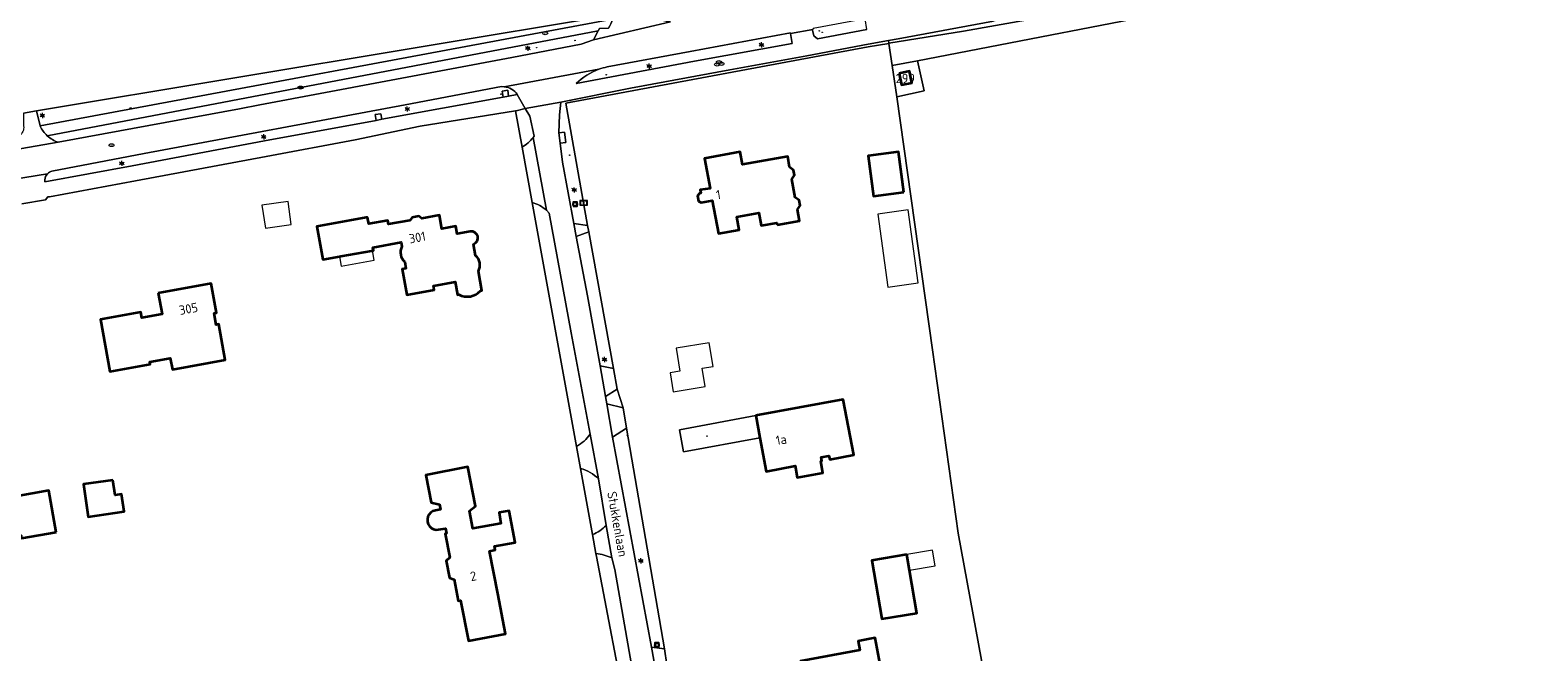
# Model space of a CAD drawing. Header units: metres. Extents: x 140853 to 145288, y 474558 to 480269.
# Tile 123 of 256: x 141838 to 142129, y 478305 to 478425. Entities that reach past the tile are written whole.
import ezdxf
from ezdxf.enums import TextEntityAlignment as Align

# ---------------------------------------------------------------- set-up
doc = ezdxf.new("R2010")
doc.units = ezdxf.units.M
doc.header["$MEASUREMENT"] = 0
for name, color, linetype, lineweight in [('B-WE-GR-GRAS-G', 60, 'Continuous', 13), ('B-WE-GR-GRAS_KRUIDENRIJK-G', 80, 'Continuous', 18), ('B-WE-GR-GROENVOORZIENING-G', 80, 'Continuous', 18), ('B-WE-GR-HEIDE-G', 200, 'Continuous', 13), ('B-WE-IE-TERREINAFSCHEIDING_KUNSTMATIG_HEKWERK-G', 20, 'IE-TERREINAFSCHEIDING-KUNSTMATIG', 18), ('B-WE-KL-ET_LS_OV_LICHTMAST-S', 190, 'Continuous', 18), ('B-WE-KL-GAS_PUT-S', 30, 'Continuous', 18), ('B-WE-KL-WATER_BRANDLEIDING_PUT-S', 150, 'Continuous', 18), ('B-WE-KL-WATER_PUT-S', 170, 'Continuous', 18), ('B-WE-OG-BEBOUWING-G', 7, 'Continuous', 35), ('B-WE-OG-BEBOUWING_BIJGEBOUW-G', 7, 'Continuous', 18), ('B-WE-OG-BEBOUWING_HUISNUMMER-T18', 10, 'Continuous', 18), ('B-WE-OG-BEBOUWING_LUIFEL-G', 7, 'Continuous', 18), ('B-WE-OG-BEBOUWING_STRAATNAAM-T18', 10, 'Continuous', 18), ('B-WE-OG-TERREIN_ERF-G', 7, 'Continuous', 18), ('B-WE-RI-GWA_RIOOLPUT-S', 30, 'Continuous', 18), ('B-WE-RI-TERREINKAST-S', 7, 'Continuous', 18), ('B-WE-VH-VERHARDING_ASFALT-G', 252, 'Continuous', 18), ('B-WE-VH-VERHARDING_BETONSTRAATSTEEN-G', 252, 'Continuous', 18), ('B-WE-VW-MARKERING-S', 7, 'Continuous', 18), ('X-XX-XX-ALGEMEEN-S', 7, 'Continuous', 18)]:
    doc.layers.add(name, color=color, linetype=linetype, lineweight=lineweight)
doc.styles.add('NLCS-ISO', font='txt')
doc.linetypes.add('IE-TERREINAFSCHEIDING-KUNSTMATIG', pattern='A,4,[82,NLCS.shx,S=0.75,R=90,X=0,Y=0],4,-2', length=10)

# ---------------------------------------------------------------- blocks, each defined once
blk = doc.blocks.new('SIE-WEG_AFVALBAK_TYPE_01')
for radius in [0.25, 0.156]:
    blk.add_circle((0, 0), radius)
blk = doc.blocks.new('SRI-TERREINKAST-SO')
at = {"ltscale": 0.1}
h = blk.add_hatch(color=256, dxfattribs=at)
h.paths.add_polyline_path([(3.9, 2.1), (-3.4, 2.1), (-3.4, -2.4), (3.9, -2.4)])
h.paths.add_polyline_path([(3.4, 1.6), (-2.9, 1.6), (-2.9, -1.9), (3.4, -1.9)], flags=16)
at = {"flags": 128}
for points in [[(3.9, 2.1), (-3.4, 2.1), (-3.4, -2.4), (3.9, -2.4)], [(3.4, 1.6), (-2.9, 1.6), (-2.9, -1.9), (3.4, -1.9)]]:
    blk.add_lwpolyline(points, close=True, dxfattribs=at)
at = {"style": 'NLCS-ISO'}
blk.add_text('RI', height=1.8, dxfattribs=at).set_placement((-0.9, -1))
blk = doc.blocks.new('B-SIE-WEG_LICHTMAST-SO')
at = {"ltscale": 0.1}
for p, q in [((-1.1, 0.6), (-2.2, 1.3)), ((0, 1.3), (0, 2.5)), ((1.1, 0.6), (2.2, 1.3)), ((-1.1, -0.6), (-2.2, -1.3)), ((0, -1.3), (0, -2.5)), ((1.1, -0.6), (2.2, -1.3))]:
    blk.add_line(p, q, dxfattribs=at)
at = {"flags": 128}
for points in [[(-1.2, 0.5), (1.2, 0.5)], [(-1.2, -0.5), (1.2, -0.5)]]:
    blk.add_lwpolyline(points, dxfattribs=at)
at = {"ltscale": 0.1}
blk.add_circle((0, 0), 1.27, dxfattribs=at)
at = {"style": 'NLCS-ISO'}
blk.add_attdef('TYPE', text='', height=1.8, dxfattribs=at).set_placement((0, 2.5), align=Align.BOTTOM_CENTER)
blk = doc.blocks.new('SIE-WEG_STRAATPOT_BRANDKRAAN-SO')
blk.add_ellipse((0, 0), major_axis=(-0.729, 0), ratio=0.685994)
at = {"style": 'NLCS-ISO'}
blk.add_text('BR', height=0.4, dxfattribs=at).set_placement((-0.3, -0.2))
blk = doc.blocks.new('SKL-GAS_PUT-SO')
at = {"color": 0, "linetype": 'ByBlock', "lineweight": 18}
blk.add_ellipse((0, 0), major_axis=(2.5, 0), ratio=0.601255, dxfattribs=at)
at = {"color": 0, "linetype": 'ByBlock', "lineweight": 18, "style": 'NLCS-ISO'}
blk.add_text('gas', height=1.8, dxfattribs=at).set_placement((0.1, 0.3), align=Align.MIDDLE_CENTER)
blk = doc.blocks.new('SKL-WATERLEIDINGPUT-SO')
at = {"color": 0, "linetype": 'ByBlock', "lineweight": 18}
blk.add_ellipse((0, 0), major_axis=(2.5, 0), ratio=0.54, dxfattribs=at)
at = {"color": 0, "linetype": 'ByBlock', "lineweight": 18, "style": 'NLCS-ISO'}
blk.add_text('wl', height=1.8, dxfattribs=at).set_placement((0, 0), align=Align.MIDDLE_CENTER)
blk = doc.blocks.new('SRI-PUT_INSPECTIE-SO')
at = {"lineweight": -3, "flags": 128}
blk.add_lwpolyline([(-2, -2), (2, -2), (2, 2), (-2, 2)], close=True, dxfattribs=at)
at = {"lineweight": -3, "ltscale": 1.5}
blk.add_circle((0, 0), 2, dxfattribs=at)
at = {"ltscale": 0.1, "style": 'NLCS-ISO'}
blk.add_text('I', height=2.5, dxfattribs=at).set_placement((0, 0), align=Align.MIDDLE_CENTER)

msp = doc.modelspace()

# ---------------------------------------------------------------- linework, layer by layer
at = {"layer": 'B-WE-GR-GRAS-G', "ltscale": 0.2, "flags": 128}
for points in [[(141935.246, 478404.117), (141935.445, 478404.373), (141934.607, 478408.243), (141933.706, 478409.724), (141932.245, 478409.358), (141931.817, 478409.289), (141933.096, 478402.222), (141933.096, 478402.222, 0.0848174), (141935.246, 478404.117)], [(141943.61, 478344.367, 0.1220505), (141946.252, 478346.748), (141946.252, 478346.748), (141942.563, 478366.345), (141938.357, 478389.454), (141937.793, 478390.036), (141937.793, 478390.036, 0.1217411), (141935.028, 478391.545), (141935.028, 478391.545), (141943.61, 478344.367)], [(141950.478, 478322.793, 0.0648238), (141947.38, 478323.636), (141947.38, 478323.636), (141947.491, 478323.055), (141953.601, 478290.922), (141953.601, 478290.922, 0.1334826), (141955.861, 478292.879), (141955.861, 478292.879), (141951.025, 478320.539), (141950.478, 478322.793)]]:
    msp.add_lwpolyline(points, format="xyb", close=True, dxfattribs=at)
at = {"layer": 'B-WE-GR-GRAS_KRUIDENRIJK-G', "ltscale": 0.2, "flags": 128}
for points in [[(142003.999, 478422.403), (142018.395, 478424.676), (142045.322, 478429.457), (142065.596, 478432.932), (142064.913, 478434.217), (142029.047, 478427.551), (142024.243, 478426.658), (142005.785, 478423.204), (142003.943, 478422.873), (142003.999, 478422.403)], [(142009.56, 478418.975), (142066.809, 478430.051), (142065.596, 478432.932), (142045.322, 478429.457), (142018.395, 478424.676), (142003.999, 478422.403), (142004.01, 478422.311), (142004.65, 478418.026), (142009.56, 478418.975)], [(141999.745, 478424.998), (141999.388, 478427.068), (141989.365, 478425.233), (141989.306, 478425.032), (141989.267, 478424.897), (141989.465, 478423.82), (141990.222, 478423.235), (141999.745, 478424.998)], [(142003.943, 478422.873), (142000, 478422.163), (141988.152, 478419.941), (141973.263, 478417.216), (141954.025, 478413.655), (141940.615, 478410.985), (141940.344, 478408.479), (141940.228, 478405.016), (141941.32, 478405.153), (141941.558, 478403.166), (141940.466, 478403.029), (141940.923, 478399.38), (141943.095, 478387.509), (141945.767, 478387.067), (141941.541, 478410.792), (142000, 478421.669), (142004.01, 478422.311), (142003.999, 478422.403), (142003.943, 478422.873)], [(141943.556, 478384.949), (141945.72, 478373.476), (141948.168, 478359.97), (141950.764, 478359.399), (141945.985, 478385.89), (141943.556, 478384.949)], [(141951.497, 478355.413), (141949.211, 478353.995), (141949.508, 478352.619), (141952.657, 478351.785), (141951.497, 478355.413)], [(141950.586, 478346.137), (141958.085, 478305.517), (141960.624, 478305.18), (141953.271, 478347.893), (141950.586, 478346.137)]]:
    msp.add_lwpolyline(points, close=True, dxfattribs=at)
for points in [[(141950.745, 478427.827), (141839.266, 478409.265), (141839.941, 478406.366), (141950.581, 478426.996), (141950.581, 478426.996, 0.0386644), (141950.745, 478427.827)], [(141843.445, 478403.194), (141878.453, 478409.665), (141882.39, 478410.431), (141931.134, 478419.573), (141944.548, 478422.19), (141946.874, 478423.033), (141947.798, 478424.76), (141841.314, 478404.473), (141841.314, 478404.473, 0.1033673), (141843.445, 478403.194)], [(141943.561, 478414.558), (141966.449, 478418.872), (141985.275, 478422.295), (141984.998, 478424.236), (141984.982, 478424.35), (141965.614, 478420.766), (141949.545, 478417.764), (141949.545, 478417.764, 0.0340088), (141947.958, 478417.32), (141947.958, 478417.32, 0.1099698), (141943.561, 478414.558)], [(141904.887, 478407.441), (141904.693, 478408.542), (141905.777, 478408.732), (141905.969, 478407.639), (141929.421, 478411.929), (141929.238, 478413.105), (141930.325, 478413.274), (141930.503, 478412.127), (141932.178, 478412.433), (141932.178, 478412.433, 0.2190232), (141929.653, 478413.944), (141929.653, 478413.944), (141929.15, 478413.963), (141910.513, 478410.426), (141860.047, 478401.055), (141842.22, 478397.637), (141842.22, 478397.637, 0.1163084), (141841.401, 478397.116), (141841.401, 478397.116, 0.1635154), (141840.824, 478395.9), (141840.824, 478395.9), (141840.884, 478395.533), (141857.755, 478398.671), (141883.303, 478403.48), (141904.887, 478407.441)], [(141946.716, 478327.288, 0.0860091), (141949.357, 478329.041), (141949.357, 478329.041), (141947.89, 478338.062), (141947.89, 478338.062, 0.1398277), (141944.392, 478340.063), (141944.392, 478340.063), (141946.716, 478327.288)]]:
    msp.add_lwpolyline(points, format="xyb", close=True, dxfattribs=at)
at = {"layer": 'B-WE-GR-GROENVOORZIENING-G', "ltscale": 0.2, "flags": 128}
msp.add_lwpolyline([(141947.798, 478424.76), (141948.048, 478425.227), (141949.777, 478425.3), (141949.777, 478425.3, 0.0862647), (141950.581, 478426.996), (141950.581, 478426.996), (141839.941, 478406.366), (141839.951, 478406.324), (141839.951, 478406.324, 0.0957954), (141841.314, 478404.473), (141841.314, 478404.473), (141947.798, 478424.76)], format="xyb", close=True, dxfattribs=at)
at = {"layer": 'B-WE-GR-HEIDE-G', "ltscale": 0.2, "flags": 128}
msp.add_lwpolyline([(142129.816, 478442.127), (142128.48, 478441.882), (142071.474, 478430.921), (142071.419, 478430.911), (142066.809, 478430.051), (142009.56, 478418.975), (142010.802, 478413.138), (142005.515, 478412.001), (142012.417, 478363.057), (142017.398, 478327.6), (142031.653, 478250)], dxfattribs=at)
at = {"layer": 'B-WE-IE-TERREINAFSCHEIDING_KUNSTMATIG_HEKWERK-G', "ltscale": 0.2, "flags": 128}
for points in [[(142009.56, 478418.975), (142066.809, 478430.051)], [(141945.767, 478387.067), (141941.541, 478410.792), (142000, 478421.669)], [(142000, 478421.669), (142004.01, 478422.311)], [(142004.01, 478422.311), (142004.65, 478418.026)], [(142004.65, 478418.026), (142009.56, 478418.975)], [(142004.65, 478418.026), (142005.515, 478412.001)], [(142009.56, 478418.975), (142010.802, 478413.138), (142005.515, 478412.001)], [(142005.515, 478412.001), (142012.417, 478363.057), (142017.398, 478327.6)], [(141933.096, 478402.222), (141935.028, 478391.545)], [(141945.767, 478387.067), (141945.985, 478385.89)], [(141950.764, 478359.399), (141945.985, 478385.89)], [(141950.764, 478359.399), (141951.497, 478355.413)], [(141952.657, 478351.785), (141951.497, 478355.413)], [(141952.657, 478351.785), (141953.271, 478347.893)], [(141960.624, 478305.18), (141953.271, 478347.893)], [(141943.61, 478344.367), (141944.392, 478340.063)], [(141946.716, 478327.288), (141944.392, 478340.063)], [(141946.716, 478327.288), (141947.38, 478323.636)]]:
    msp.add_lwpolyline(points, dxfattribs=at)
at = {"layer": 'B-WE-OG-BEBOUWING-G', "ltscale": 0.2, "flags": 128}
for points in [[(142006.004, 478416.508), (142006.466, 478414.286), (142008.443, 478414.707), (142007.981, 478416.929), (142006.004, 478416.508)], [(141982.429, 478387.196), (141986.727, 478387.983), (141986.324, 478390.186), (141986.841, 478390.972), (141986.654, 478391.995), (141985.899, 478392.507), (141985.248, 478396.068), (141985.772, 478396.815), (141985.587, 478397.828), (141984.819, 478398.409), (141984.443, 478400.467), (141975.687, 478398.873), (141975.239, 478401.333), (141968.392, 478400.086), (141969.448, 478394.281), (141967.552, 478393.968), (141967.677, 478393.362), (141967.383, 478393.305), (141967.039, 478392.806), (141967.194, 478391.829), (141967.694, 478391.513), (141969.867, 478391.913), (141971.04, 478385.54), (141975.053, 478386.281), (141974.599, 478388.74), (141978.877, 478389.53), (141979.331, 478387.071), (141982.35, 478387.629), (141982.429, 478387.196)], [(142006.901, 478393.53), (142005.882, 478401.347), (142000.01, 478400.58), (142001.031, 478392.763), (142006.901, 478393.53)], [(141862.784, 478373.977), (141863.523, 478369.945), (141859.589, 478369.224), (141859.392, 478370.296), (141851.637, 478368.894), (141853.448, 478358.867), (141861.242, 478360.265), (141861.164, 478360.688), (141865.099, 478361.409), (141865.499, 478359.226), (141875.719, 478361.1), (141874.456, 478367.985), (141873.964, 478367.895), (141873.557, 478370.117), (141874.048, 478370.208), (141873.013, 478375.854), (141862.784, 478373.977)], [(141978.252, 478350.304), (141979.046, 478346.036), (141980.258, 478339.52), (141985.88, 478340.573), (141986.298, 478338.342), (141991.242, 478339.268), (141990.824, 478341.499), (141991.07, 478341.545), (141990.939, 478342.243), (141992.424, 478342.521), (141992.554, 478341.823), (141997.207, 478342.694), (141995.178, 478353.454), (141978.252, 478350.304)], [(141854.01, 478337.831), (141848.331, 478337.063), (141849.257, 478330.74), (141856.159, 478331.75), (141855.667, 478335.107), (141854.435, 478334.927), (141854.01, 478337.831)], [(141843.045, 478327.75), (141841.619, 478335.837), (141835.155, 478334.646), (141835.687, 478331.629), (141832.115, 478330.999), (141832.903, 478326.53), (141836.258, 478327.121), (141836.355, 478326.571), (141843.045, 478327.75)], [(142007.461, 478323.453), (142000.723, 478322.306), (142002.652, 478310.969), (142009.389, 478312.116), (142007.978, 478320.415), (142007.461, 478323.453)], [(142000, 478307.062), (141998.049, 478306.704), (141998.379, 478304.904), (141986.901, 478302.797), (141989.994, 478285.949), (141998.748, 478287.597), (141998.542, 478288.688), (142000, 478288.955), (142002.466, 478289.407), (142000.627, 478299.694), (142002.702, 478300.075), (142001.373, 478307.314), (142000, 478307.062)]]:
    msp.add_lwpolyline(points, close=True, dxfattribs=at)
for points in [[(141910.413, 478380.071), (141910.649, 478378.762), (141909.92, 478378.631), (141910.811, 478373.68), (141916.108, 478374.66), (141915.97, 478375.428), (141920.174, 478376.179), (141920.619, 478373.689), (141920.875, 478373.734), (141920.875, 478373.734, 0.3472688), (141925.068, 478374.484), (141925.068, 478374.484), (141925.324, 478374.53), (141924.661, 478378.249), (141924.661, 478378.249, 0.3534902), (141924.119, 478381.27), (141924.119, 478381.27), (141923.723, 478383.485), (141923.723, 478383.485, 0.9088314), (141923.09, 478385.929), (141923.09, 478385.929), (141920.575, 478385.468), (141920.298, 478386.942), (141917.615, 478386.438), (141917.126, 478389.103), (141913.713, 478388.477), (141913.122, 478388.893), (141911.84, 478388.654), (141911.424, 478388.075), (141907.298, 478387.322), (141907.169, 478388.05), (141903.472, 478387.398), (141903.243, 478388.667), (141902.932, 478388.611), (141899.788, 478388.046), (141893.406, 478386.898), (141894.557, 478380.501), (141897.785, 478381.081), (141898.08, 478381.134), (141903.985, 478382.197), (141904.182, 478382.232), (141904.379, 478382.267), (141904.271, 478382.868), (141909.733, 478383.85), (141909.886, 478383.004), (141909.886, 478383.004, 0.3487415), (141910.413, 478380.071)], [(141916.975, 478328.246), (141918.271, 478328.495), (141918.46, 478327.513), (141918.244, 478327.471), (141919.131, 478322.856), (141918.434, 478322.243), (141919.068, 478318.944), (141919.942, 478318.633), (141920.742, 478314.469), (141921.214, 478314.56), (141922.717, 478306.737), (141929.884, 478308.114), (141928.384, 478315.923), (141926.811, 478324.11), (141927.892, 478324.314), (141927.756, 478325.031), (141931.766, 478325.791), (141930.636, 478331.915), (141928.64, 478331.547), (141929.025, 478329.462), (141923.587, 478328.458), (141922.953, 478331.89), (141924.101, 478332.797), (141922.617, 478340.402), (141914.5, 478338.818), (141915.534, 478333.518), (141917.146, 478333.089), (141917.332, 478332.137), (141916.35, 478331.946), (141916.35, 478331.946, 1.0003072), (141916.975, 478328.246)]]:
    msp.add_lwpolyline(points, format="xyb", close=True, dxfattribs=at)
at = {"layer": 'B-WE-OG-BEBOUWING_BIJGEBOUW-G', "ltscale": 0.2, "flags": 128}
for points in [[(141888.485, 478387.258), (141887.883, 478391.739), (141882.778, 478391.052), (141883.529, 478386.591), (141888.485, 478387.258)], [(142007.709, 478390.106), (142001.85, 478389.299), (142003.795, 478375.182), (142009.654, 478375.99), (142007.709, 478390.106)], [(141968.495, 478355.922), (141967.914, 478359.461), (141970.046, 478359.811), (141969.292, 478364.402), (141962.884, 478363.35), (141963.617, 478358.882), (141961.704, 478358.568), (141962.333, 478354.911), (141968.495, 478355.922)], [(142007.978, 478320.415), (142012.948, 478321.26), (142012.431, 478324.298), (142007.461, 478323.453), (142007.978, 478320.415)]]:
    msp.add_lwpolyline(points, close=True, dxfattribs=at)
at = {"layer": 'B-WE-OG-BEBOUWING_LUIFEL-G', "ltscale": 0.2, "flags": 128}
msp.add_lwpolyline([(141897.785, 478381.081), (141898.114, 478379.251), (141904.511, 478380.401), (141904.182, 478382.232), (141903.985, 478382.197), (141898.08, 478381.134), (141897.785, 478381.081)], close=True, dxfattribs=at)
at = {"layer": 'B-WE-OG-TERREIN_ERF-G', "ltscale": 0.2, "flags": 128}
for points in [[(141836.737, 478408.801), (141839.266, 478409.265), (141950.745, 478427.827), (141954.463, 478428.539), (141957.155, 478429.054), (141957.155, 478429.054, 0.3335024), (141967.381, 478438.3), (141967.381, 478438.3), (141964.453, 478500), (141963.402, 478523.734), (141963.42, 478523.73), (141963.145, 478529.53), (141960.649, 478579.537), (141914.066, 478563.446), (141911.15, 478562.431), (141899.461, 478558.146), (141887.586, 478554.055), (141834.929, 478536.192)], [(141923.09, 478385.929, -0.9088314), (141923.723, 478383.485)], [(141910.413, 478380.071, -0.3487415), (141909.886, 478383.004)], [(141924.119, 478381.27, -0.3534902), (141924.661, 478378.249)], [(141925.068, 478374.484, -0.3472688), (141920.875, 478373.734)], [(141916.975, 478328.246, -1.0003072), (141916.35, 478331.946)]]:
    msp.add_lwpolyline(points, format="xyb", dxfattribs=at)
for points in [[(142031.653, 478250), (142017.398, 478327.6), (142012.417, 478363.057), (142005.515, 478412.001), (142004.65, 478418.026), (142004.01, 478422.311), (142000, 478421.669), (141941.541, 478410.792), (141945.767, 478387.067), (141945.985, 478385.89), (141950.764, 478359.399), (141951.497, 478355.413), (141952.657, 478351.785), (141953.271, 478347.893), (141960.624, 478305.18), (141961.077, 478302.113), (141966.901, 478269.608), (141967.536, 478266.611), (141976.143, 478218.652), (141976.776, 478215.077), (141977.373, 478211.709), (142000, 478208.825), (142040.241, 478203.695), (142031.653, 478250)], [(142004.65, 478418.026), (142005.515, 478412.001), (142010.802, 478413.138), (142009.56, 478418.975), (142004.65, 478418.026)], [(142006.004, 478416.508), (142007.981, 478416.929), (142008.443, 478414.707), (142006.466, 478414.286), (142006.004, 478416.508)], [(141982.429, 478387.196), (141982.35, 478387.629), (141979.331, 478387.071), (141978.877, 478389.53), (141974.599, 478388.74), (141975.053, 478386.281), (141971.04, 478385.54), (141969.867, 478391.913), (141967.694, 478391.513), (141967.194, 478391.829), (141967.039, 478392.806), (141967.383, 478393.305), (141967.677, 478393.362), (141967.552, 478393.968), (141969.448, 478394.281), (141968.392, 478400.086), (141975.239, 478401.333), (141975.687, 478398.873), (141984.443, 478400.467), (141984.819, 478398.409), (141985.587, 478397.828), (141985.772, 478396.815), (141985.248, 478396.068), (141985.899, 478392.507), (141986.654, 478391.995), (141986.841, 478390.972), (141986.324, 478390.186), (141986.727, 478387.983), (141982.429, 478387.196)], [(142006.901, 478393.53), (142001.031, 478392.763), (142000.01, 478400.58), (142005.882, 478401.347), (142006.901, 478393.53)], [(141862.784, 478373.977), (141873.013, 478375.854), (141874.048, 478370.208), (141873.557, 478370.117), (141873.964, 478367.895), (141874.456, 478367.985), (141875.719, 478361.1), (141865.499, 478359.226), (141865.099, 478361.409), (141861.164, 478360.688), (141861.242, 478360.265), (141853.448, 478358.867), (141851.637, 478368.894), (141859.392, 478370.296), (141859.589, 478369.224), (141863.523, 478369.945), (141862.784, 478373.977)], [(141979.046, 478346.036), (141964.329, 478343.298), (141963.535, 478347.565), (141978.252, 478350.304), (141995.178, 478353.454), (141997.207, 478342.694), (141992.554, 478341.823), (141992.424, 478342.521), (141990.939, 478342.243), (141991.07, 478341.545), (141990.824, 478341.499), (141991.242, 478339.268), (141986.298, 478338.342), (141985.88, 478340.573), (141980.258, 478339.52), (141979.046, 478346.036)], [(141979.046, 478346.036), (141978.252, 478350.304), (141963.535, 478347.565), (141964.329, 478343.298), (141979.046, 478346.036)], [(141854.01, 478337.831), (141854.435, 478334.927), (141855.667, 478335.107), (141856.159, 478331.75), (141849.257, 478330.74), (141848.331, 478337.063), (141854.01, 478337.831)], [(141843.045, 478327.75), (141836.355, 478326.571), (141836.258, 478327.121), (141832.903, 478326.53), (141832.115, 478330.999), (141835.687, 478331.629), (141835.155, 478334.646), (141841.619, 478335.837), (141843.045, 478327.75)], [(142007.978, 478320.415), (142009.389, 478312.116), (142002.652, 478310.969), (142000.723, 478322.306), (142007.461, 478323.453), (142007.978, 478320.415)], [(142000, 478288.955), (141998.542, 478288.688), (141998.748, 478287.597), (141989.994, 478285.949), (141986.901, 478302.797), (141998.379, 478304.904), (141998.049, 478306.704), (142000, 478307.062), (142001.373, 478307.314), (142002.702, 478300.075), (142000.627, 478299.694), (142002.466, 478289.407), (142000, 478288.955)]]:
    msp.add_lwpolyline(points, close=True, dxfattribs=at)
for points in [[(141953.601, 478290.922), (141947.491, 478323.055), (141947.38, 478323.636), (141946.716, 478327.288), (141944.392, 478340.063), (141943.61, 478344.367), (141935.028, 478391.545), (141933.096, 478402.222), (141931.817, 478409.289), (141913.37, 478406.316), (141900.853, 478403.663), (141883.613, 478400.468), (141858.4, 478395.764), (141841.74, 478392.669), (141841.443, 478392.614), (141841.01, 478392.035), (141836.402, 478391.317)], [(141909.886, 478383.004), (141909.733, 478383.85), (141904.271, 478382.868), (141904.379, 478382.267), (141904.182, 478382.232), (141903.985, 478382.197), (141898.08, 478381.134), (141897.785, 478381.081), (141894.557, 478380.501), (141893.406, 478386.898), (141899.788, 478388.046), (141902.932, 478388.611), (141903.243, 478388.667), (141903.472, 478387.398), (141907.169, 478388.05), (141907.298, 478387.322), (141911.424, 478388.075), (141911.84, 478388.654), (141913.122, 478388.893), (141913.713, 478388.477), (141917.126, 478389.103), (141917.615, 478386.438), (141920.298, 478386.942), (141920.575, 478385.468), (141923.09, 478385.929)], [(141923.723, 478383.485), (141924.119, 478381.27)], [(141920.875, 478373.734), (141920.619, 478373.689), (141920.174, 478376.179), (141915.97, 478375.428), (141916.108, 478374.66), (141910.811, 478373.68), (141909.92, 478378.631), (141910.649, 478378.762), (141910.413, 478380.071)], [(141924.661, 478378.249), (141925.324, 478374.53), (141925.068, 478374.484)], [(141916.35, 478331.946), (141917.332, 478332.137), (141917.146, 478333.089), (141915.534, 478333.518), (141914.5, 478338.818), (141922.617, 478340.402), (141924.101, 478332.797), (141922.953, 478331.89), (141923.587, 478328.458), (141929.025, 478329.462), (141928.64, 478331.547), (141930.636, 478331.915), (141931.766, 478325.791), (141927.756, 478325.031), (141927.892, 478324.314), (141926.811, 478324.11), (141928.384, 478315.923), (141929.884, 478308.114), (141922.717, 478306.737), (141921.214, 478314.56), (141920.742, 478314.469), (141919.942, 478318.633), (141919.068, 478318.944), (141918.434, 478322.243), (141919.131, 478322.856), (141918.244, 478327.471), (141918.46, 478327.513), (141918.271, 478328.495), (141916.975, 478328.246)]]:
    msp.add_lwpolyline(points, dxfattribs=at)
at = {"layer": 'B-WE-VH-VERHARDING_ASFALT-G', "ltscale": 0.2, "flags": 128}
for points in [[(141961.8, 478426.513), (141946.874, 478423.033), (141944.548, 478422.19), (141931.134, 478419.573), (141882.39, 478410.431), (141878.453, 478409.665), (141843.445, 478403.194), (141827.82, 478400.511)], [(141999.745, 478424.998), (141990.222, 478423.235), (141989.465, 478423.82), (141989.267, 478424.897)], [(141958.908, 478301.196), (141958.085, 478305.517), (141950.586, 478346.137), (141949.508, 478352.619), (141949.211, 478353.995), (141948.168, 478359.97), (141945.72, 478373.476), (141943.556, 478384.949), (141943.095, 478387.509), (141940.923, 478399.38), (141940.466, 478403.029), (141940.228, 478405.016), (141940.344, 478408.479), (141940.615, 478410.985), (141933.706, 478409.724), (141934.607, 478408.243), (141935.445, 478404.373), (141935.246, 478404.117), (141935.246, 478404.117), (141937.793, 478390.036), (141938.357, 478389.454), (141942.563, 478366.345), (141946.252, 478346.748), (141947.89, 478338.062), (141949.357, 478329.041), (141950.478, 478322.793), (141951.025, 478320.539), (141955.861, 478292.879)]]:
    msp.add_lwpolyline(points, dxfattribs=at)
for points in [[(141989.306, 478425.032), (141984.998, 478424.236), (141985.275, 478422.295), (141966.449, 478418.872), (141943.561, 478414.558), (141943.561, 478414.558, -0.1099698), (141947.958, 478417.32), (141947.958, 478417.32), (141929.653, 478413.944), (141929.653, 478413.944, -0.2190232), (141932.178, 478412.433), (141932.178, 478412.433), (141933.706, 478409.724), (141940.615, 478410.985), (141954.025, 478413.655), (141973.263, 478417.216), (141988.152, 478419.941), (142000, 478422.163), (142000, 478422.163), (142003.943, 478422.873), (142005.785, 478423.204), (142024.243, 478426.658)], [(141832.608, 478395.652), (141841.401, 478397.116), (141841.401, 478397.116, -0.1163084), (141842.22, 478397.637), (141842.22, 478397.637), (141860.047, 478401.055), (141910.513, 478410.426), (141929.15, 478413.963), (141929.653, 478413.944), (141947.958, 478417.32), (141947.958, 478417.32, -0.0340088), (141949.545, 478417.764), (141949.545, 478417.764), (141965.614, 478420.766), (141984.982, 478424.35), (141984.998, 478424.236), (141989.306, 478425.032)], [(141836.402, 478391.317), (141841.01, 478392.035), (141841.443, 478392.614), (141841.74, 478392.669), (141858.4, 478395.764), (141883.613, 478400.468), (141900.853, 478403.663), (141913.37, 478406.316), (141931.817, 478409.289), (141932.245, 478409.358), (141933.706, 478409.724), (141932.178, 478412.433), (141930.503, 478412.127), (141929.421, 478411.929), (141905.969, 478407.639), (141904.887, 478407.441), (141883.303, 478403.48), (141857.755, 478398.671), (141840.884, 478395.533), (141840.824, 478395.9), (141840.824, 478395.9, -0.1635154), (141841.401, 478397.116), (141841.401, 478397.116), (141832.608, 478395.652)]]:
    msp.add_lwpolyline(points, format="xyb", dxfattribs=at)
for points in [[(141955.68, 478427.718, -0.2484371), (141954.463, 478428.539), (141954.463, 478428.539), (141950.745, 478427.827), (141950.745, 478427.827, -0.0386644), (141950.581, 478426.996), (141950.581, 478426.996, -0.0862647), (141949.777, 478425.3), (141949.777, 478425.3), (141948.048, 478425.227), (141947.798, 478424.76), (141946.874, 478423.033), (141961.8, 478426.513), (141961.179, 478426.516), (141959.242, 478427.019), (141955.68, 478427.718)], [(141829.663, 478405.339, -0.167146), (141827.82, 478400.511), (141827.82, 478400.511), (141843.445, 478403.194), (141843.445, 478403.194, -0.1033673), (141841.314, 478404.473), (141841.314, 478404.473, -0.0957954), (141839.951, 478406.324), (141839.951, 478406.324), (141839.941, 478406.366), (141839.266, 478409.265), (141836.737, 478408.801), (141836.744, 478406.353), (141836.744, 478406.353, -0.2894993), (141835.943, 478404.491), (141835.943, 478404.491), (141834.444, 478404.178), (141834.444, 478404.178, -0.3719741), (141833.21, 478405.135), (141833.21, 478405.135), (141832.495, 478408.015), (141829.552, 478407.472), (141829.663, 478405.339)]]:
    msp.add_lwpolyline(points, format="xyb", close=True, dxfattribs=at)
at = {"layer": 'B-WE-VH-VERHARDING_BETONSTRAATSTEEN-G', "ltscale": 0.2, "flags": 128}
for points in [[(141929.421, 478411.929), (141930.503, 478412.127), (141930.325, 478413.274), (141929.238, 478413.105), (141929.421, 478411.929)], [(141905.969, 478407.639), (141905.777, 478408.732), (141904.693, 478408.542), (141904.887, 478407.441), (141905.969, 478407.639)], [(141940.466, 478403.029), (141941.558, 478403.166), (141941.32, 478405.153), (141940.228, 478405.016), (141940.466, 478403.029)], [(141945.767, 478387.067), (141943.095, 478387.509), (141943.556, 478384.949), (141945.985, 478385.89), (141945.767, 478387.067)], [(141949.211, 478353.995), (141951.497, 478355.413), (141950.764, 478359.399), (141948.168, 478359.97), (141949.211, 478353.995)], [(141949.508, 478352.619), (141950.586, 478346.137), (141953.271, 478347.893), (141952.657, 478351.785), (141949.508, 478352.619)], [(141958.908, 478301.196), (141961.077, 478302.113), (141960.624, 478305.18), (141958.085, 478305.517), (141958.908, 478301.196)]]:
    msp.add_lwpolyline(points, close=True, dxfattribs=at)
for points in [[(141937.793, 478390.036), (141935.246, 478404.117), (141935.246, 478404.117, -0.0848174), (141933.096, 478402.222), (141933.096, 478402.222), (141935.028, 478391.545), (141935.028, 478391.545, -0.1217411), (141937.793, 478390.036)], [(141946.252, 478346.748, -0.1220505), (141943.61, 478344.367), (141943.61, 478344.367), (141944.392, 478340.063), (141944.392, 478340.063, -0.1398277), (141947.89, 478338.062), (141947.89, 478338.062), (141946.252, 478346.748)], [(141947.38, 478323.636, -0.0648238), (141950.478, 478322.793), (141950.478, 478322.793), (141949.357, 478329.041), (141949.357, 478329.041, -0.0860091), (141946.716, 478327.288), (141946.716, 478327.288), (141947.38, 478323.636)]]:
    msp.add_lwpolyline(points, format="xyb", close=True, dxfattribs=at)

# ---------------------------------------------------------------- block references
at = {"layer": 'B-WE-KL-ET_LS_OV_LICHTMAST-S', "xscale": 0.2, "yscale": 0.2, "zscale": 0.2}
for p in [(141934.202, 478421.387), (141979.367, 478422.034), (141957.675, 478417.923), (141910.913, 478409.635), (141840.378, 478408.374), (141883.16, 478404.25), (141855.754, 478399.114), (141943.183, 478393.973), (141949.019, 478361.158), (141956.069, 478322.218)]:
    msp.add_blockref('B-SIE-WEG_LICHTMAST-SO', p, dxfattribs=at)
at = {"layer": 'B-WE-KL-GAS_PUT-S', "xscale": 0.2, "yscale": 0.2, "zscale": 0.2}
for p in [(141970.794, 478418.253), (141971.155, 478418.708), (141971.668, 478418.368), (141890.299, 478413.783)]:
    msp.add_blockref('SKL-GAS_PUT-SO', p, dxfattribs=at)
at = {"layer": 'B-WE-KL-WATER_BRANDLEIDING_PUT-S', "xscale": 0.2, "yscale": 0.2, "zscale": 0.2}
msp.add_blockref('SIE-WEG_STRAATPOT_BRANDKRAAN-SO', (141857.443, 478409.766), dxfattribs=at)
at = {"layer": 'B-WE-KL-WATER_PUT-S', "xscale": 0.2, "yscale": 0.2, "zscale": 0.2}
for p in [(141937.561, 478424.286), (141853.758, 478402.623)]:
    msp.add_blockref('SKL-WATERLEIDINGPUT-SO', p, dxfattribs=at)
at = {"layer": 'B-WE-RI-GWA_RIOOLPUT-S', "xscale": 0.2, "yscale": 0.2, "zscale": 0.2}
for p in [(141943.367, 478391.211), (141959.164, 478305.931)]:
    msp.add_blockref('SRI-PUT_INSPECTIE-SO', p, dxfattribs=at)
at = {"layer": 'B-WE-RI-TERREINKAST-S', "xscale": 0.2, "yscale": 0.2, "zscale": 0.2}
msp.add_blockref('SRI-TERREINKAST-SO', (141944.955, 478391.502), dxfattribs=at)
at = {"layer": 'B-WE-VW-MARKERING-S', "xscale": 0.2, "yscale": 0.2, "zscale": 0.2}
msp.add_blockref('SIE-WEG_AFVALBAK_TYPE_01', (141968.847, 478346.346), dxfattribs=at)
at = {"layer": 'X-XX-XX-ALGEMEEN-S', "xscale": 0.2, "yscale": 0.2, "zscale": 0.2}
for p in [(141990.544, 478424.744), (141991.121, 478424.462), (141935.926, 478421.511), (141943.337, 478422.901), (141949.37, 478416.263), (141929.013, 478412.506), (141942.431, 478411.251), (141942.31, 478400.702), (141953.464, 478346.482)]:
    msp.add_blockref('SIE-WEG_AFVALBAK_TYPE_01', p, dxfattribs=at)

# ---------------------------------------------------------------- texts
at = {"layer": 'B-WE-OG-BEBOUWING_HUISNUMMER-T18', "style": 'NLCS-ISO'}
msp.add_text('299', height=1.8, dxfattribs=at).set_placement((142007.18, 478415.553), align=Align.MIDDLE_CENTER)
for s, rotation, p in [('1', 9, (141971.047, 478393.07)), ('301', 10.5, (141912.844, 478384.772)), ('305', 10.4, (141868.62, 478370.981)), ('1a', 10.5, (141983.187, 478345.646)), ('2', 10.9, (141923.669, 478319.262))]:
    msp.add_text(s, height=1.8, rotation=rotation, dxfattribs=at).set_placement(p, align=Align.MIDDLE_CENTER)
at = {"layer": 'B-WE-OG-BEBOUWING_STRAATNAAM-T18', "style": 'NLCS-ISO'}
msp.add_text('Stukkenlaan', height=1.8, rotation=280.1, dxfattribs=at).set_placement((141951.543, 478329.325), align=Align.MIDDLE_CENTER)

doc.saveas('drawing.dxf')
